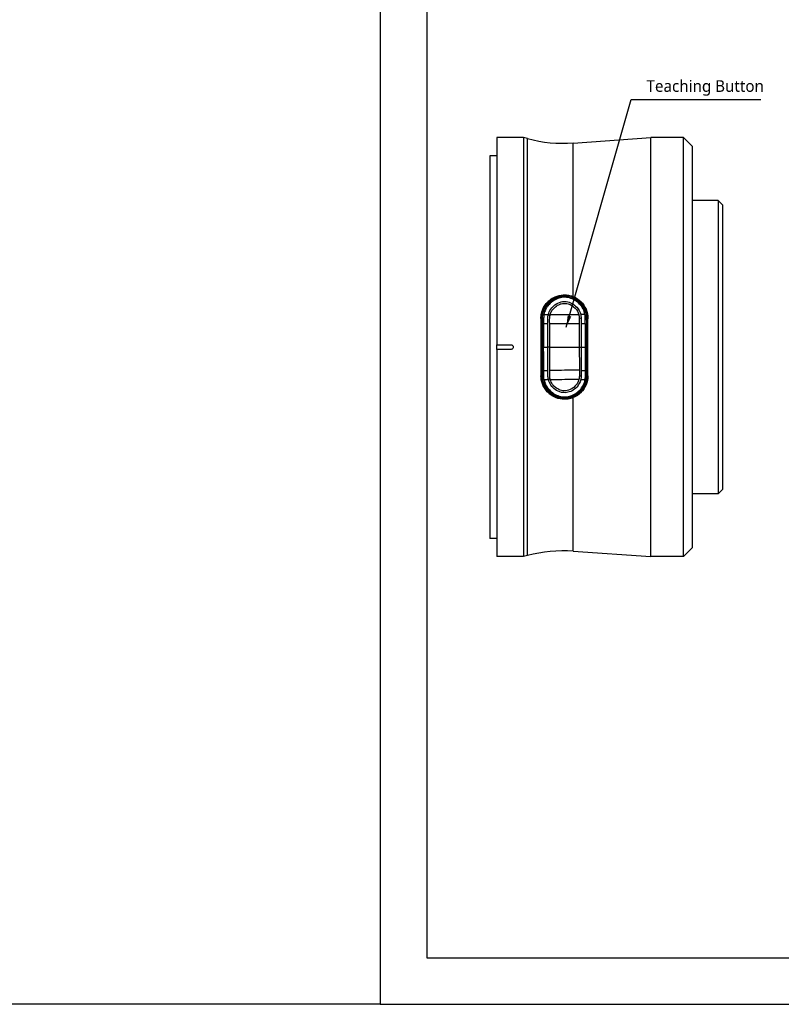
# Model space of a CAD drawing. Header units: millimetres. Extents: x 0 to 5219, y 0 to 2970.
# Tile 184 of 232: x 4128 to 4291, y 0 to 211. Entities that reach past the tile are written whole.
import ezdxf
from ezdxf.enums import TextEntityAlignment as Align

# ---------------------------------------------------------------- set-up
doc = ezdxf.new("R2010")
doc.units = ezdxf.units.MM
doc.header["$LTSCALE"] = 0.2
doc.layers.add('05_Section Line', color=3, linetype='Continuous')
doc.styles.add('Rainbow-2.5 Style', font='malgunsl.ttf')
doc.styles.add('Rainbow-5.0 Style', font='malgunsl.ttf')
doc.dimstyles.new('Rainbow-2.5 Style$7', dxfattribs={"dimtxt": 2.5, "dimasz": 2.5, "dimexe": 1, "dimexo": 1, "dimgap": 1, "dimtad": 1, "dimdsep": 46, "dimtxsty": 'Rainbow-2.5 Style', "dimcen": 0, "dimclrd": 251, "dimclre": 251, "dimclrt": 7, "dimazin": 3, "dimtp": 0.1, "dimtm": 0.1, "dimtfac": 0.71, "dimtmove": 0, "dimatfit": 3, "dimfxl": 1, "dimlwd": -1, "dimlwe": -1, "dimarcsym": 1})

# ---------------------------------------------------------------- blocks, each defined once
blk = doc.blocks.new('A$C869fea471123')
blk.add_lwpolyline([(0, 594), (841, 594), (841, 0), (0, 0)], close=True)
at = {"linetype": 'Continuous', "style": 'Rainbow-5.0 Style'}
for tag, p in [('PART_NAME', (743.885, 109.38)), ('DRAWING_NO', (729.868, 91.859)), ('REV', (803.455, 91.859)), ('제도', (768.414, 74.199)), ('DATE_1', (803.455, 74.199)), ('SCALE', (680.81, 69.082)), ('MATERIAL', (722.86, 69.082)), ('검도', (768.414, 60.182)), ('DATE_2', (803.455, 60.182)), ('승인', (768.414, 46.165)), ('DATE_3', (803.455, 46.165)), ('REFERENCE', (722.86, 41.049)), ('PAGE', (768.414, 32.288))]:
    blk.add_attdef(tag, text='', height=5.006, dxfattribs=at).set_placement(p, align=Align.MIDDLE_CENTER)
blk = doc.blocks.new('A$Cd09a251d')
for p, q in [((-48.5, 45), (-48.5, 0.5)), ((-42.76, 45), (-48.5, 45)), ((-42.76, 45), (-42.76, -45)), ((-41.95, 44.78), (-42.76, 45)), ((-41.95, -44.78), (-41.95, 44.78)), ((-32.09, 43.83), (-15.42, 45)), ((-15.42, -45), (-15.42, 45)), ((-8.44, 45), (-15.42, 45)), ((-8.44, -45), (-8.44, 45)), ((-6.5, 43.06), (-8.44, 45)), ((-32.09, 10.83), (-32.09, 43.83)), ((-6.5, -43.06), (-6.5, 43.06)), ((-50, 41.1), (-50, -41.1)), ((-48.5, 41.1), (-50, 41.1)), ((-1, 31.5), (-6.5, 31.5)), ((-1, 31.5), (-1, -31.5)), ((0, 30.5), (-1, 31.5)), ((0, -30.5), (0, 30.5)), ((-34.03, 11.04), (-34.02, 10.87)), ((-39.05, 6.15), (-39.05, -6.15)), ((-28.95, -6.15), (-28.95, 6.15)), ((-48.5, 0.5), (-45.5, 0.5)), ((-48.5, -0.5), (-48.5, 0.5)), ((-45.5, -0.5), (-48.5, -0.5)), ((-48.5, -0.5), (-48.5, -45)), ((-33.99, -10.88), (-33.99, -11.05)), ((-32.09, -43.83), (-32.09, -10.83)), ((-1, -31.5), (-6.5, -31.5)), ((0, -30.5), (-1, -31.5)), ((-48.5, -41.1), (-50, -41.1)), ((-32.09, -43.83), (-15.42, -45)), ((-6.5, -43.06), (-8.44, -45)), ((-42.76, -45), (-48.5, -45)), ((-41.95, -44.78), (-42.76, -45)), ((-8.44, -45), (-15.42, -45))]:
    blk.add_line(p, q)
for centre, radius, start, end in [((-34.19, 73.76), 30, 255, 274), ((-34, 6.35), 0.784, 125.5604, 125.5638), ((-37, 3), 1.5, 96.4378, 96.44), ((-31, 3), 1.5, 82.7187, 82.7469), ((-34.5, 0), 5.7, 49.651, 49.6645), ((-37, -3), 1.5, 264.1302, 264.133), ((-34.5, 0), 5.7, 310.5243, 310.5381), ((-31, -3), 1.5, 277.8236, 277.8517), ((-34, -6.35), 1, 220.169, 220.1714), ((-34, -6.35), 0.784, 235.3484, 235.3519), ((-34.19, -73.76), 30, 86, 105)]:
    blk.add_arc(centre, radius, start, end)
for centre, major_axis, ratio, start_param, end_param in [((-37.42, 6.92), (-0.321, 0.245), 0.075438, 3.612818, 4.930109), ((-32.29, 6.57), (-4.85, -0.49), 0.710711, 6.022517, 6.101881), ((-31.85, 6.99), (-9.2, -0.02), 0.000256, 4.463745, 4.565677), ((-30.49, 6.3), (0.358, 0.027), 0.131782, 3.604181, 4.930859), ((-28.87, -0.06), (0.25, -41.49), 0.036589, 4.559242, 4.590015), ((-31.74, 4.98), (9.2, 0.02), 0.001532, 1.32558, 1.425488), ((-37.47, 0), (0.357, 0.005), 0.003776, 0.498716, 1.824805), ((-30.49, 0.01), (-0.355, -0.001), 0.003264, 0.504073, 1.825381), ((-30.47, -6.29), (-0.358, 0.024), 0.119275, 4.493179, 5.819857), ((-28.89, 0.06), (-0.11, -41.43), 0.03628, 4.834741, 4.865555), ((-31.73, -4.98), (-9.2, -0.01), 0.001532, 1.716105, 1.816012), ((-37.38, -6.94), (0.316, 0.251), 0.0374, 4.493693, 5.810616), ((-32.27, -6.57), (-4.85, 0.47), 0.710711, 0.181304, 0.260667), ((-31.83, -6.99), (-9.2, -0.02), 0.000256, 1.717508, 1.81944)]:
    blk.add_ellipse(centre, major_axis=major_axis, ratio=ratio, start_param=start_param, end_param=end_param)
for points, knots in [([(-39.05, 6.15), (-39.05, 6.53), (-39.01, 6.9), (-38.83, 7.7), (-38.67, 8.12), (-38.15, 9.1), (-37.73, 9.62), (-36.73, 10.45), (-36.16, 10.76), (-34.98, 11.14), (-34.4, 11.22), (-33.22, 11.17), (-32.64, 11.05), (-32.09, 10.83)], [-1.008807, -1.008807, -1.008807, -1.008807, -0.894314, -0.894314, -0.757357, -0.757357, -0.553933, -0.553933, -0.356896, -0.356896, -0.180196, -0.180196, -0.002003, -0.002003, -0.002003, -0.002003]), ([(-32.03, 10.73), (-32.66, 11), (-33.35, 11.15), (-34.04, 11.14), (-35.49, 11.12), (-36.93, 10.48), (-38.32, 8.81), (-38.67, 8.15), (-39.05, 6.76), (-39.04, 6.02), (-39.01, 4.74), (-39.02, 4.19), (-39.02, 3.63)], [-2.090383, -2.090383, -2.090383, -2.090383, 0, 0, 0, 4.394284, 4.394284, 6.591426, 6.591426, 8.788568, 8.788568, 10.476306, 10.476306, 10.476306, 10.476306]), ([(-29.12, 7.28), (-29.17, 7.54), (-29.25, 7.79), (-29.61, 8.65), (-29.99, 9.2), (-31.4, 10.6), (-32.71, 11.15), (-34.04, 11.14), (-35.49, 11.12), (-36.93, 10.48), (-38.32, 8.81), (-38.67, 8.15), (-39.05, 6.76), (-39.04, 6.02), (-39.01, 4.57), (-39.03, 3.85), (-39.02, 2.4), (-39.02, 1.68), (-39.02, -0.49), (-39.02, -1.94), (-39.01, -4.12), (-39, -4.84), (-39.02, -6.29), (-38.99, -7.03), (-38.31, -9.09), (-37.23, -10.25), (-34.54, -11.32), (-32.96, -11.25), (-30.39, -9.9), (-29.37, -8.67), (-29.09, -7.25), (-29.09, -7.25), (-29.09, -7.25), (-29.02, -6.91), (-28.99, -6.57), (-28.97, -6.22)], [-6.828206, -6.828206, -6.828206, -6.828206, -6.019079, -6.019079, -4.012719, -4.012719, 0, 0, 0, 4.394284, 4.394284, 6.591426, 6.591426, 8.788568, 8.788568, 10.98571, 10.98571, 13.182851, 13.182851, 17.577135, 17.577135, 19.774277, 19.774277, 21.971419, 21.971419, 26.365703, 26.365703, 30.759987, 30.759987, 35.15427, 35.15427, 35.154322, 35.154322, 35.154322, 36.2034, 36.2034, 36.2034, 36.2034]), ([(-34.03, 11.04), (-34.74, 11.04), (-35.45, 10.88), (-36.09, 10.59), (-36.73, 10.29), (-37.31, 9.85), (-37.78, 9.3)], [-96.425052, -96.425052, -96.425052, -96.425052, -94.283051, -94.283051, -94.283051, -92.14105, -92.14105, -92.14105, -92.14105]), ([(-34.02, 10.87), (-34.37, 10.87), (-34.71, 10.82), (-35.04, 10.74), (-35.37, 10.66), (-35.7, 10.54), (-36.01, 10.4), (-36.01, 10.39), (-36.02, 10.39), (-36.02, 10.39), (-36.64, 10.09), (-37.2, 9.65), (-37.64, 9.1)], [-41.323422, -41.323422, -41.323422, -41.323422, -40.272392, -40.272392, -40.272392, -39.2015, -39.2015, -39.2015, -39.181422, -39.181422, -39.181422, -37.039421, -37.039421, -37.039421, -37.039421]), ([(-29.59, 7), (-29.73, 7.84), (-30.15, 8.63), (-31.34, 9.87), (-32.11, 10.33), (-33.36, 10.67), (-33.79, 10.73), (-34.64, 10.66), (-35.05, 10.56), (-35.84, 10.27), (-36.21, 10.07), (-36.9, 9.57), (-37.21, 9.27), (-37.48, 8.94)], [20.788547, 20.788547, 20.788547, 20.788547, 23.444982, 23.444982, 26.101901, 26.101901, 27.43036, 27.43036, 28.758819, 28.758819, 30.087278, 30.087278, 31.415738, 31.415738, 31.415738, 31.415738]), ([(-29.08, 0.01), (-29.08, 0.59), (-29.08, 1.26), (-29.08, 1.92), (-29.08, 2.01), (-29.08, 2.5), (-29.08, 2.99), (-29.1, 4.38), (-29.04, 5.27), (-29.09, 6.16), (-29.1, 6.41), (-29.12, 6.67), (-29.31, 8.07), (-29.94, 9.13), (-31.43, 10.39), (-32.51, 10.92), (-33.67, 11.04), (-34.03, 11.04)], [-110.190469, -110.190469, -110.190469, -110.190469, -108.47688, -108.211247, -108.211247, -108.211247, -106.754335, -106.754335, -104.09027, -104.09027, -104.09027, -103.311035, -103.311035, -99.867736, -99.867736, -97.495612, -96.425052, -96.425052, -96.425052, -96.425052]), ([(-34.02, 10.87), (-34.02, 10.87), (-34.01, 10.87), (-34.01, 10.87), (-33.66, 10.87), (-33.31, 10.83), (-32.97, 10.74), (-32.21, 10.56), (-31.5, 10.19), (-30.92, 9.69), (-30.92, 9.68), (-30.91, 9.68), (-30.91, 9.68), (-30.06, 8.94), (-29.48, 7.89), (-29.36, 6.78), (-29.36, 6.78), (-29.36, 6.77), (-29.36, 6.77), (-29.31, 6.22), (-29.29, 5.66), (-29.29, 5.1), (-29.3, 4.54), (-29.31, 3.97), (-29.3, 3.41), (-29.29, 2.84), (-29.29, 2.28), (-29.29, 1.71), (-29.29, 1.14), (-29.29, 0.58), (-29.29, 0.01)], [-13.766731, -13.766731, -13.766731, -13.766731, -13.746995, -13.746995, -13.746995, -12.677572, -12.677572, -12.677572, -10.325221, -10.325221, -10.325221, -10.30933, -10.30933, -10.30933, -6.88347, -6.88347, -6.88347, -6.871665, -6.871665, -6.871665, -5.161042, -5.161042, -5.161042, -3.441356, -3.441356, -3.441356, -1.714274, -1.714274, -1.714274, 0, 0, 0, 0]), ([(-32.09, 10.83), (-31.48, 10.58), (-30.92, 10.2), (-30.02, 9.33), (-29.63, 8.76), (-29.09, 7.52), (-28.96, 6.84), (-28.95, 6.18), (-28.95, 6.17), (-28.95, 6.15)], [0.1977937, 0.1977937, 0.1977937, 0.1977937, 0.387441, 0.387441, 0.5821596, 0.5821596, 0.7768781, 0.7768781, 0.7818888, 0.7818888, 0.7818888, 0.7818888]), ([(-37.78, 9.3), (-38.3, 8.69), (-38.66, 7.95), (-39, 6.39), (-38.91, 5.59), (-38.92, 4), (-38.92, 2.4), (-38.92, 0.8), (-38.92, 0)], [-92.14105, -92.14105, -92.14105, -92.14105, -89.768052, -89.768052, -87.395054, -87.395054, -85.022055, -82.649057, -82.649057, -82.649057, -82.649057]), ([(-38.69, 0), (-38.69, 0.78), (-38.69, 1.56), (-38.69, 2.34), (-38.69, 3.12), (-38.69, 3.9), (-38.69, 4.68), (-38.69, 4.68), (-38.69, 4.68), (-38.69, 4.69), (-38.69, 5.46), (-38.75, 6.23), (-38.62, 6.99), (-38.62, 7), (-38.62, 7), (-38.62, 7.01), (-38.55, 7.39), (-38.43, 7.76), (-38.27, 8.12), (-38.1, 8.47), (-37.9, 8.81), (-37.64, 9.1)], [27.547428, 27.547428, 27.547428, 27.547428, 29.915632, 29.915632, 29.915632, 32.28311, 32.28311, 32.28311, 32.293424, 32.293424, 32.293424, 34.650769, 34.650769, 34.650769, 34.666423, 34.666423, 34.666423, 35.852922, 35.852922, 35.852922, 37.039421, 37.039421, 37.039421, 37.039421]), ([(-37.48, 8.94), (-37.51, 8.91), (-37.54, 8.87), (-37.61, 8.78), (-37.65, 8.73), (-37.73, 8.61), (-37.78, 8.53), (-37.87, 8.38), (-37.91, 8.32), (-37.98, 8.18), (-38.02, 8.1), (-38.19, 7.74), (-38.33, 7.38), (-38.39, 6.98)], [0, 0, 0, 0, 0.0146911, 0.0146911, 0.0270405, 0.0270405, 0.0580232, 0.0580232, 0.077436, 0.077436, 0.1037284, 0.1037284, 0.1923821, 0.1923821, 0.1923821, 0.1923821]), ([(-37.47, 6.99), (-37.29, 7.84), (-36.72, 8.57), (-36.03, 9.08), (-35.63, 9.38), (-35.16, 9.6), (-34.67, 9.71), (-34.32, 9.79), (-33.97, 9.81), (-33.61, 9.76), (-32.76, 9.66), (-31.95, 9.22), (-31.36, 8.59), (-30.94, 8.14), (-30.65, 7.59), (-30.51, 6.99)], [6.83821, 6.83821, 6.83821, 6.83821, 9.362067, 9.362067, 9.362067, 10.842339, 10.842339, 10.842339, 11.887217, 11.887217, 11.887217, 14.411544, 14.411544, 14.411544, 16.204654, 16.204654, 16.204654, 16.204654]), ([(-37.06, 6.98), (-36.89, 7.65), (-36.46, 8.23), (-35.93, 8.66), (-35.63, 8.89), (-35.3, 9.08), (-34.95, 9.21), (-34.86, 9.24), (-34.76, 9.27), (-34.67, 9.3)], [7.141582, 7.141582, 7.141582, 7.141582, 9.362054, 9.362054, 9.362054, 10.573628, 10.573628, 10.573628, 10.889931, 10.889931, 10.889931, 10.889931]), ([(-34.67, 9.3), (-34.37, 9.37), (-34.06, 9.4), (-33.56, 9.36), (-33.37, 9.32), (-33.18, 9.27)], [10.889931, 10.889931, 10.889931, 10.889931, 11.886462, 11.886462, 12.517617, 12.517617, 12.517617, 12.517617]), ([(-33.18, 9.27), (-32.62, 9.1), (-32.1, 8.78), (-31.33, 7.98), (-31.06, 7.5), (-30.92, 6.99)], [12.517617, 12.517617, 12.517617, 12.517617, 14.410588, 14.410588, 16.122649, 16.122649, 16.122649, 16.122649]), ([(-38.39, 6.98), (-38.4, 6.95), (-38.4, 6.91), (-38.41, 6.88), (-38.45, 6.58), (-38.47, 6.28), (-38.47, 5.98), (-38.48, 5.65), (-38.47, 5.32), (-38.47, 4.98)], [33.655801, 33.655801, 33.655801, 33.655801, 33.760716, 33.760716, 33.760716, 34.688162, 34.688162, 34.688162, 35.720545, 35.720545, 35.720545, 35.720545]), ([(-37.58, 4.98), (-37.58, 5.07), (-37.58, 5.17), (-37.58, 5.26), (-37.58, 5.28), (-37.58, 5.3), (-37.58, 5.32), (-37.58, 5.43), (-37.58, 5.54), (-37.57, 5.65), (-37.57, 5.76), (-37.57, 5.87), (-37.57, 5.99), (-37.57, 6.1), (-37.56, 6.21), (-37.56, 6.32), (-37.55, 6.43), (-37.54, 6.54), (-37.53, 6.65), (-37.51, 6.76), (-37.49, 6.87), (-37.47, 6.99)], [4.856578, 4.856578, 4.856578, 4.856578, 5.128657, 5.128657, 5.128657, 5.185049, 5.185049, 5.185049, 5.513346, 5.513346, 5.513346, 5.841966, 5.841966, 5.841966, 6.171736, 6.171736, 6.171736, 6.503514, 6.503514, 6.503514, 6.83821, 6.83821, 6.83821, 6.83821]), ([(-37.17, 4.98), (-37.17, 5), (-37.17, 5.02), (-37.17, 5.6), (-37.19, 6.16), (-37.12, 6.71)], [5.06648, 5.06648, 5.06648, 5.06648, 5.128657, 5.128657, 6.83821, 6.83821, 6.83821, 6.83821]), ([(-37.06, 6.98), (-36.86, 6.98), (-36.66, 6.98), (-36.45, 6.98), (-35.63, 6.99), (-34.8, 6.99), (-33.97, 6.99), (-33.95, 6.99), (-33.94, 6.99), (-33.93, 6.99), (-33.08, 6.99), (-32.24, 6.99), (-31.44, 6.99), (-31.26, 6.99), (-31.09, 6.99), (-30.92, 6.99)], [-8.25646, -8.25646, -8.25646, -8.25646, -7.624618, -7.624618, -7.624618, -5.1247, -5.1247, -5.1247, -5.082989, -5.082989, -5.082989, -2.541442, -2.541442, -2.541442, -1.992945, -1.992945, -1.992945, -1.992945]), ([(-30.92, 6.99), (-30.89, 6.88), (-30.87, 6.77), (-30.85, 6.66), (-30.83, 6.55), (-30.82, 6.44), (-30.82, 6.33), (-30.82, 6.3), (-30.81, 6.28), (-30.81, 6.25)], [16.1226828, 16.1226828, 16.1226828, 16.1226828, 16.4885012, 16.4885012, 16.4885012, 16.8511653, 16.8511653, 16.8511653, 16.9347143, 16.9347143, 16.9347143, 16.9347143]), ([(-30.51, 6.99), (-30.48, 6.88), (-30.46, 6.77), (-30.45, 6.66), (-30.43, 6.55), (-30.42, 6.44), (-30.42, 6.33), (-30.41, 6.31), (-30.41, 6.28), (-30.41, 6.26)], [16.2046565, 16.2046565, 16.2046565, 16.2046565, 16.5350251, 16.5350251, 16.5350251, 16.8635253, 16.8635253, 16.8635253, 16.9347143, 16.9347143, 16.9347143, 16.9347143]), ([(-29.12, 7.28), (-29.08, 7.08), (-29.05, 6.89), (-29.01, 6.5), (-29, 6.3), (-28.99, 6.1)], [0, 0, 0, 0, 0.0591657, 0.0591657, 0.1183326, 0.1183326, 0.1183326, 0.1183326]), ([(-38.47, 4.98), (-38.46, 4.16), (-38.46, 3.33), (-38.46, 1.67), (-38.46, 0.84), (-38.46, 0.01)], [35.720723, 35.720723, 35.720723, 35.720723, 38.259702, 38.259702, 40.798705, 40.798705, 40.798705, 40.798705]), ([(-37.56, 0), (-37.57, 0.83), (-37.56, 1.66), (-37.57, 2.91), (-37.57, 3.33), (-37.57, 4.16), (-37.58, 4.57), (-37.58, 4.98)], [-0.4980541, -0.4980541, -0.4980541, -0.4980541, -0.2482966, -0.2482966, -0.1249533, -0.1249533, -0.0001115, -0.0001115, -0.0001115, -0.0001115]), ([(-30.81, 4.99), (-31.29, 4.99), (-31.79, 4.99), (-32.28, 4.99), (-32.85, 4.99), (-33.43, 4.99), (-34.02, 4.99), (-34.84, 4.99), (-35.67, 4.99), (-36.53, 4.98), (-36.74, 4.98), (-36.96, 4.98), (-37.17, 4.98)], [1.942734, 1.942734, 1.942734, 1.942734, 3.510907, 3.510907, 3.510907, 5.294969, 5.294969, 5.294969, 7.771433, 7.771433, 7.771433, 8.384461, 8.384461, 8.384461, 8.384461]), ([(-37.16, 0.01), (-37.16, 0.57), (-37.16, 1.13), (-37.16, 1.69), (-37.16, 2.25), (-37.16, 2.81), (-37.17, 3.37), (-37.17, 3.91), (-37.17, 4.45), (-37.17, 4.98)], [0, 0, 0, 0, 1.709554, 1.709554, 1.709554, 3.419104, 3.419104, 3.419104, 5.066451, 5.066451, 5.066451, 5.066451]), ([(-30.81, 6.25), (-30.81, 6.07), (-30.81, 5.8), (-30.81, 5.41), (-30.81, 5.2), (-30.81, 4.99)], [0, 0, 0, 0, 0.0569111, 0.0569111, 0.1273668, 0.1273668, 0.1273668, 0.1273668]), ([(-30.41, 4.99), (-30.41, 4.58), (-30.41, 4.17), (-30.41, 3.34), (-30.41, 2.92), (-30.4, 1.68), (-30.4, 0.84), (-30.4, 0.01)], [-0.5003967, -0.5003967, -0.5003967, -0.5003967, -0.3749442, -0.3749442, -0.2498089, -0.2498089, 0, 0, 0, 0]), ([(-29.5, 0.01), (-29.5, 0.56), (-29.5, 1.12), (-29.5, 1.67), (-29.5, 2.22), (-29.5, 2.77), (-29.51, 3.32), (-29.51, 3.88), (-29.51, 4.44), (-29.51, 5)], [13.589461, 13.589461, 13.589461, 13.589461, 15.291102, 15.291102, 15.291102, 16.992719, 16.992719, 16.992719, 18.712231, 18.712231, 18.712231, 18.712231]), ([(-28.97, -6.09), (-28.95, -4.06), (-28.98, -2.03), (-28.99, 2.25), (-28.96, 4.08), (-28.99, 6.1)], [-1.156807, -1.156807, -1.156807, -1.156807, -0.607264, -0.607264, 0, 0, 0, 0]), ([(-39.02, 3.32), (-39.03, 3.25), (-39.03, 3.19), (-39.02, 2.53), (-39.02, 1.94), (-39.02, 1.35)], [10.794223, 10.794223, 10.794223, 10.794223, 10.98571, 10.98571, 12.786968, 12.786968, 12.786968, 12.786968]), ([(-45.5, 0.5), (-45.44, 0.5), (-45.37, 0.49), (-45.25, 0.44), (-45.19, 0.4), (-45.1, 0.31), (-45.06, 0.25), (-45.01, 0.13), (-45, 0.06), (-45, 0)], [-0.15067601, -0.15067601, -0.15067601, -0.15067601, -0.13184151, -0.13184151, -0.11300701, -0.11300701, -0.09417251, -0.09417251, -0.075338, -0.075338, -0.075338, -0.075338]), ([(-37.61, -9.12), (-37.86, -8.82), (-38.08, -8.49), (-38.24, -8.13), (-38.41, -7.78), (-38.53, -7.4), (-38.6, -7.02), (-38.73, -6.25), (-38.67, -5.47), (-38.68, -4.7), (-38.68, -3.92), (-38.68, -3.14), (-38.69, -2.36), (-38.69, -2.36), (-38.69, -2.36), (-38.69, -2.35), (-38.69, -1.58), (-38.69, -0.8), (-38.69, -0.02), (-38.69, -0.02), (-38.69, -0.01), (-38.69, 0)], [-37.039421, -37.039421, -37.039421, -37.039421, -35.852961, -35.852961, -35.852961, -34.66644, -34.66644, -34.66644, -32.296832, -32.296832, -32.296832, -29.935323, -29.935323, -29.935323, -29.920458, -29.920458, -29.920458, -27.574383, -27.574383, -27.574383, -27.547428, -27.547428, -27.547428, -27.547428]), ([(-38.46, 0.01), (-38.36, 0), (-38.26, 0), (-38.16, 0), (-38.02, -0.01), (-37.89, -0.01), (-37.75, 0), (-37.69, 0), (-37.63, 0), (-37.56, 0)], [-1.0896743, -1.0896743, -1.0896743, -1.0896743, -0.7634499, -0.7634499, -0.7634499, -0.3184296, -0.3184296, -0.3184296, -0.1133023, -0.1133023, -0.1133023, -0.1133023]), ([(-38.45, -5), (-38.45, -4.17), (-38.45, -3.34), (-38.46, -1.67), (-38.46, -0.83), (-38.46, 0.01)], [35.720722, 35.720722, 35.720722, 35.720722, 38.259702, 38.259702, 40.798702, 40.798702, 40.798702, 40.798702]), ([(-37.56, -5), (-37.56, -4.58), (-37.56, -4.17), (-37.56, -3.34), (-37.56, -2.91), (-37.56, -1.67), (-37.56, -0.83), (-37.56, 0)], [-0.4984902, -0.4984902, -0.4984902, -0.4984902, -0.3746356, -0.3746356, -0.2508217, -0.2508217, -0.0000001, -0.0000001, -0.0000001, -0.0000001]), ([(-37.15, -5), (-37.15, -4.46), (-37.15, -3.91), (-37.15, -3.37), (-37.16, -2.25), (-37.16, -1.12), (-37.16, 0.01)], [-5.096168, -5.096168, -5.096168, -5.096168, -3.432831, -3.432831, -3.432831, 0, 0, 0, 0]), ([(-37.16, 0.01), (-36.58, 0.01), (-36.01, 0), (-35.45, 0), (-33.99, 0), (-32.6, 0), (-31.26, 0.01), (-31.11, 0.01), (-30.95, 0.01), (-30.8, 0.01)], [0.073579, 0.073579, 0.073579, 0.073579, 1.773456, 1.773456, 1.773456, 6.187837, 6.187837, 6.187837, 6.697304, 6.697304, 6.697304, 6.697304]), ([(-29.29, 0.01), (-29.29, -1.12), (-29.28, -2.26), (-29.3, -4.52), (-29.23, -5.65), (-29.45, -7.88), (-30.03, -8.94), (-31.74, -10.43), (-32.86, -10.87), (-33.99, -10.88)], [0, 0, 0, 0, 3.441683, 3.441683, 6.883366, 6.883366, 10.325049, 10.325049, 13.766731, 13.766731, 13.766731, 13.766731]), ([(-33.99, -11.05), (-33.63, -11.04), (-32.47, -10.92), (-31.4, -10.39), (-29.91, -9.12), (-29.28, -8.06), (-29.1, -6.66), (-29.08, -6.4), (-29.07, -6.14), (-29.03, -5.26), (-29.08, -4.37), (-29.07, -2.98), (-29.07, -2.49), (-29.07, -2), (-29.08, -1.91), (-29.08, -1.24), (-29.08, -0.57), (-29.08, 0.01), (-29.08, 0.01)], [-123.959245, -123.959245, -123.959245, -123.959245, -122.889524, -120.519259, -120.519259, -117.078659, -117.078659, -116.300035, -116.300035, -116.300035, -113.638059, -113.638059, -112.182288, -112.182288, -112.182288, -111.916864, -110.197458, -110.190469, -110.190469, -110.190469, -110.190469]), ([(-30.4, 0.01), (-30.4, -0.82), (-30.4, -1.66), (-30.4, -2.7), (-30.4, -2.91), (-30.4, -3.27), (-30.4, -3.43), (-30.4, -4.05), (-30.4, -4.52), (-30.4, -4.99)], [-0.5013435, -0.5013435, -0.5013435, -0.5013435, -0.2507469, -0.2507469, -0.1880948, -0.1880948, -0.1410476, -0.1410476, -0.0000391, -0.0000391, -0.0000391, -0.0000391]), ([(-29.49, -4.99), (-29.49, -4.43), (-29.5, -3.87), (-29.5, -3.32), (-29.49, -2.76), (-29.5, -2.21), (-29.5, -1.66), (-29.5, -1.11), (-29.5, -0.56), (-29.5, 0), (-29.5, 0), (-29.5, 0.01), (-29.5, 0.01)], [-18.712231, -18.712231, -18.712231, -18.712231, -16.997643, -16.997643, -16.997643, -15.300899, -15.300899, -15.300899, -13.604104, -13.604104, -13.604104, -13.589461, -13.589461, -13.589461, -13.589461]), ([(-45, 0), (-45, -0.06), (-45.01, -0.13), (-45.06, -0.25), (-45.1, -0.31), (-45.19, -0.4), (-45.25, -0.44), (-45.37, -0.49), (-45.44, -0.5), (-45.5, -0.5)], [-0.075338, -0.075338, -0.075338, -0.075338, -0.0565035, -0.0565035, -0.037669, -0.037669, -0.0188345, -0.0188345, 0, 0, 0, 0]), ([(-39.02, -1.34), (-39.02, -2.03), (-39.02, -2.71), (-39.01, -4.12), (-39, -4.84), (-39.02, -6.29), (-38.99, -7.03), (-38.68, -7.99), (-38.56, -8.25), (-38.42, -8.5)], [15.507302, 15.507302, 15.507302, 15.507302, 17.577135, 17.577135, 19.774277, 19.774277, 21.971419, 21.971419, 22.840836, 22.840836, 22.840836, 22.840836]), ([(-38.92, -0.01), (-38.92, -0.01), (-38.92, -0.82), (-38.92, -2.42), (-38.91, -4.02), (-38.89, -5.61), (-38.98, -6.41), (-38.63, -7.97), (-38.27, -8.71), (-37.75, -9.32)], [-137.742306, -137.742306, -137.742306, -137.742306, -137.735239, -135.362241, -132.989243, -132.989243, -130.616244, -130.616244, -128.243246, -128.243246, -128.243246, -128.243246]), ([(-32.09, -10.83), (-32.46, -10.98), (-32.84, -11.08), (-33.65, -11.21), (-34.07, -11.22), (-35.1, -11.12), (-35.68, -10.95), (-36.78, -10.41), (-37.29, -10.03), (-38.16, -9.09), (-38.51, -8.51), (-38.95, -7.33), (-39.05, -6.74), (-39.05, -6.15)], [-1.021933, -1.021933, -1.021933, -1.021933, -0.901656, -0.901656, -0.77532, -0.77532, -0.592764, -0.592764, -0.401504, -0.401504, -0.194517, -0.194517, -0.014376, -0.014376, -0.014376, -0.014376]), ([(-38.37, -7), (-38.38, -6.97), (-38.38, -6.93), (-38.39, -6.9), (-38.43, -6.6), (-38.45, -6.3), (-38.45, -6.01), (-38.46, -5.67), (-38.46, -5.34), (-38.45, -5)], [33.655801, 33.655801, 33.655801, 33.655801, 33.760753, 33.760753, 33.760753, 34.688313, 34.688313, 34.688313, 35.720545, 35.720545, 35.720545, 35.720545]), ([(-37.45, -7.01), (-37.47, -6.89), (-37.49, -6.78), (-37.5, -6.67), (-37.52, -6.56), (-37.53, -6.45), (-37.54, -6.34), (-37.54, -6.23), (-37.55, -6.11), (-37.55, -6), (-37.55, -5.89), (-37.55, -5.78), (-37.56, -5.67), (-37.56, -5.56), (-37.56, -5.45), (-37.56, -5.33), (-37.56, -5.31), (-37.56, -5.29), (-37.56, -5.27), (-37.56, -5.18), (-37.56, -5.09), (-37.56, -5)], [-6.865662, -6.865662, -6.865662, -6.865662, -6.53091, -6.53091, -6.53091, -6.199058, -6.199058, -6.199058, -5.869205, -5.869205, -5.869205, -5.540502, -5.540502, -5.540502, -5.212131, -5.212131, -5.212131, -5.149247, -5.149247, -5.149247, -4.883582, -4.883582, -4.883582, -4.883582]), ([(-37.1, -6.72), (-37.17, -6.17), (-37.16, -5.61), (-37.15, -5.03), (-37.15, -5.02), (-37.15, -5)], [-6.865662, -6.865662, -6.865662, -6.865662, -5.149247, -5.149247, -5.096195, -5.096195, -5.096195, -5.096195]), ([(-30.79, -4.99), (-31.28, -4.99), (-31.77, -4.99), (-32.27, -4.99), (-32.84, -4.99), (-33.42, -4.99), (-34, -4.99), (-34.82, -5), (-35.66, -5), (-36.51, -5), (-36.73, -5), (-36.94, -5), (-37.15, -5)], [1.942734, 1.942734, 1.942734, 1.942734, 3.510907, 3.510907, 3.510907, 5.294969, 5.294969, 5.294969, 7.771433, 7.771433, 7.771433, 8.384461, 8.384461, 8.384461, 8.384461]), ([(-28.95, -6.15), (-28.95, -6.17), (-28.95, -6.18), (-28.96, -6.84), (-29.09, -7.52), (-29.63, -8.76), (-30.02, -9.33), (-30.92, -10.2), (-31.48, -10.58), (-32.09, -10.83)], [0.7619559, 0.7619559, 0.7619559, 0.7619559, 0.7669666, 0.7669666, 0.9616852, 0.9616852, 1.1564038, 1.1564038, 1.3460511, 1.3460511, 1.3460511, 1.3460511]), ([(-30.79, -6.25), (-30.79, -6.27), (-30.79, -6.3), (-30.8, -6.33), (-30.8, -6.44), (-30.81, -6.55), (-30.83, -6.66), (-30.85, -6.77), (-30.87, -6.88), (-30.9, -6.99)], [-16.9650672, -16.9650672, -16.9650672, -16.9650672, -16.8814942, -16.8814942, -16.8814942, -16.518726, -16.518726, -16.518726, -16.1528025, -16.1528025, -16.1528025, -16.1528025]), ([(-30.79, -4.99), (-30.79, -5.19), (-30.79, -5.4), (-30.79, -5.79), (-30.79, -6.06), (-30.79, -6.25)], [0, 0, 0, 0, 0.0616854, 0.0616854, 0.1115163, 0.1115163, 0.1115163, 0.1115163]), ([(-30.39, -6.25), (-30.39, -6.28), (-30.39, -6.3), (-30.4, -6.32), (-30.4, -6.44), (-30.41, -6.55), (-30.42, -6.66), (-30.44, -6.77), (-30.46, -6.88), (-30.49, -6.99)], [-16.9650672, -16.9650672, -16.9650672, -16.9650672, -16.8938577, -16.8938577, -16.8938577, -16.565263, -16.565263, -16.565263, -16.2347997, -16.2347997, -16.2347997, -16.2347997]), ([(-28.97, -6.22), (-28.97, -6.2), (-28.97, -6.18), (-28.97, -6.14), (-28.97, -6.11), (-28.97, -6.09)], [-0.01285355, -0.01285355, -0.01285355, -0.01285355, -0.00642169, -0.00642169, 0, 0, 0, 0]), ([(-38.37, -7), (-38.31, -7.34), (-38.2, -7.67), (-38.06, -7.99), (-38.05, -8.01), (-38.04, -8.02), (-38.04, -8.04), (-37.88, -8.37), (-37.69, -8.68), (-37.45, -8.96)], [-33.655651, -33.655651, -33.655651, -33.655651, -32.588177, -32.588177, -32.588177, -32.535769, -32.535769, -32.535769, -31.415738, -31.415738, -31.415738, -31.415738]), ([(-30.49, -6.99), (-30.63, -7.58), (-30.92, -8.14), (-31.34, -8.59), (-31.92, -9.22), (-32.73, -9.66), (-33.58, -9.77), (-33.94, -9.81), (-34.29, -9.79), (-34.64, -9.72), (-35.13, -9.61), (-35.6, -9.39), (-36, -9.09), (-36.7, -8.59), (-37.26, -7.85), (-37.45, -7.01)], [-16.234798, -16.234798, -16.234798, -16.234798, -14.441202, -14.441202, -14.441202, -11.916208, -11.916208, -11.916208, -10.870941, -10.870941, -10.870941, -9.390513, -9.390513, -9.390513, -6.865662, -6.865662, -6.865662, -6.865662]), ([(-37.45, -8.96), (-37.18, -9.29), (-36.86, -9.59), (-36.18, -10.08), (-35.81, -10.28), (-35.02, -10.57), (-34.6, -10.67), (-33.75, -10.73), (-33.32, -10.68), (-32.08, -10.33), (-31.31, -9.87), (-30.12, -8.62), (-29.71, -7.83), (-29.57, -6.99)], [-31.415738, -31.415738, -31.415738, -31.415738, -30.087278, -30.087278, -28.758819, -28.758819, -27.43036, -27.43036, -26.101901, -26.101901, -23.444982, -23.444982, -20.788547, -20.788547, -20.788547, -20.788547]), ([(-30.9, -6.99), (-31.07, -6.99), (-31.24, -6.99), (-31.41, -6.99), (-32.21, -6.99), (-33.06, -6.99), (-33.9, -6.99), (-33.92, -6.99), (-33.93, -6.99), (-33.94, -6.99), (-34.78, -7), (-35.61, -7), (-36.43, -7), (-36.63, -7), (-36.84, -7), (-37.04, -7)], [1.992945, 1.992945, 1.992945, 1.992945, 2.541442, 2.541442, 2.541442, 5.082989, 5.082989, 5.082989, 5.1247, 5.1247, 5.1247, 7.624618, 7.624618, 7.624618, 8.25646, 8.25646, 8.25646, 8.25646]), ([(-33.15, -9.27), (-33.34, -9.33), (-33.53, -9.36), (-34.13, -9.42), (-34.54, -9.36), (-34.92, -9.22), (-35.27, -9.09), (-35.61, -8.91), (-36.14, -8.48), (-36.36, -8.26), (-36.54, -8.02), (-36.77, -7.71), (-36.94, -7.37), (-37.04, -7)], [-12.546701, -12.546701, -12.546701, -12.546701, -11.915365, -11.915365, -10.602154, -10.602154, -10.602154, -9.390513, -9.390513, -8.401614, -8.401614, -8.401614, -7.169137, -7.169137, -7.169137, -7.169137]), ([(-30.9, -6.99), (-31.03, -7.5), (-31.3, -7.97), (-32.07, -8.78), (-32.59, -9.1), (-33.15, -9.27)], [-16.152768, -16.152768, -16.152768, -16.152768, -14.440216, -14.440216, -12.546701, -12.546701, -12.546701, -12.546701]), ([(-37.75, -9.32), (-37.28, -9.87), (-36.69, -10.31), (-35.42, -10.89), (-34.71, -11.05), (-33.99, -11.05)], [-128.243246, -128.243246, -128.243246, -128.243246, -126.101245, -126.101245, -123.959245, -123.959245, -123.959245, -123.959245]), ([(-37.61, -9.12), (-37.16, -9.66), (-36.6, -10.1), (-35.99, -10.4), (-35.98, -10.4), (-35.98, -10.41), (-35.97, -10.41), (-35.66, -10.56), (-35.34, -10.67), (-35, -10.75), (-34.67, -10.83), (-34.33, -10.88), (-33.99, -10.88)], [37.039421, 37.039421, 37.039421, 37.039421, 39.181422, 39.181422, 39.181422, 39.2015, 39.2015, 39.2015, 40.272392, 40.272392, 40.272392, 41.323422, 41.323422, 41.323422, 41.323422])]:
    blk.add_open_spline(points, degree=3, knots=knots)
for points in [[(-37.64, 9.1), (-37.71, 9.19), (-37.78, 9.27), (-37.78, 9.3)], [(-37.64, 9.1), (-37.59, 9.05), (-37.53, 9), (-37.48, 8.94)], [(-38.39, 6.98), (-38.09, 6.98), (-37.78, 6.98), (-37.47, 6.99)], [(-29.52, 6.27), (-29.53, 6.51), (-29.55, 6.76), (-29.59, 7)], [(-37.58, 4.98), (-37.88, 4.98), (-38.18, 4.98), (-38.47, 4.98)], [(-30.81, 4.99), (-30.81, 3.34), (-30.8, 1.68), (-30.8, 0.01)], [(-29.51, 5), (-29.51, 5.42), (-29.51, 5.85), (-29.52, 6.27)], [(-38.92, -0.01), (-38.92, -0.01), (-38.83, 0.01), (-38.69, 0)], [(-38.69, 0), (-38.61, -0.01), (-38.54, -0.01), (-38.46, 0.01)], [(-30.8, 0.01), (-30.8, -1.66), (-30.8, -3.33), (-30.79, -4.99)], [(-30.4, 0.01), (-30.1, 0.01), (-29.8, 0.01), (-29.5, 0.01)], [(-29.5, 0.01), (-29.43, 0.01), (-29.36, 0.01), (-29.29, 0.01)], [(-29.29, 0.01), (-29.17, 0.01), (-29.08, 0.01), (-29.08, 0.01)], [(-38.92, 0), (-38.92, -0.01), (-38.92, -0.01), (-38.92, -0.01)], [(-38.45, -5), (-38.16, -5), (-37.86, -5), (-37.56, -5)], [(-29.57, -6.99), (-29.53, -6.75), (-29.51, -6.5), (-29.5, -6.26)], [(-29.5, -6.26), (-29.49, -5.84), (-29.49, -5.41), (-29.49, -4.99)], [(-37.45, -7.01), (-37.76, -7), (-38.07, -7), (-38.37, -7)], [(-37.75, -9.32), (-37.75, -9.29), (-37.68, -9.21), (-37.61, -9.12)], [(-37.61, -9.12), (-37.56, -9.07), (-37.5, -9.01), (-37.45, -8.96)]]:
    blk.add_open_spline(points, degree=3)
blk = doc.blocks.new('A$C04cd0c3c1123')
blk.add_lwpolyline([(0, 0), (420, 0), (420, 297), (0, 297)], close=True)
at = {"layer": '05_Section Line', "linetype": 'Continuous'}
blk.add_lwpolyline([(410, 10), (410, 287), (10, 287), (10, 10)], close=True, dxfattribs=at)
at = {"linetype": 'Continuous', "style": 'Rainbow-2.5 Style'}
for tag, p in [('PART_NAME', (371.5, 54.62)), ('DRAWING_NO', (364.5, 45.87)), ('REV', (401.25, 45.87)), ('제도', (383.75, 37.06)), ('DATE_1', (401.25, 37.06)), ('SCALE', (340, 34.5)), ('MATERIAL', (361, 34.5)), ('검도', (383.75, 30.06)), ('DATE_2', (401.25, 30.06)), ('승인', (383.75, 23.06)), ('DATE_3', (401.25, 23.06)), ('REFERENCE', (361, 20.5)), ('PAGE', (383.75, 16.12))]:
    blk.add_attdef(tag, text='', height=2.5, dxfattribs=at).set_placement(p, align=Align.MIDDLE_CENTER)

msp = doc.modelspace()

# ---------------------------------------------------------------- block references
at = {"xscale": 5, "yscale": 5, "zscale": 5}
msp.add_blockref('A$C869fea471123', (0, 0), dxfattribs=at)
for name, p in [('A$C04cd0c3c1123', (4205, 0)), ('A$Cd09a251d', (4278.544, 141.138))]:
    msp.add_blockref(name, p)

# ---------------------------------------------------------------- texts
at = {"insert": (4262.176, 195.115), "char_height": 2.5, "attachment_point": 7, "style": 'Rainbow-2.5 Style'}
msp.add_mtext('Teaching Button', dxfattribs=at)

# ---------------------------------------------------------------- leaders
at = {"annotation_type": 0, "has_hookline": 1, "hookline_direction": 0, "text_width": 24.572}
msp.add_leader([(4244.94, 145.419), (4258.876, 194.315), (4261.376, 194.315)], dimstyle='Rainbow-2.5 Style$7', override={"dimgap": 0.8, "dimtad": 1}, dxfattribs=at)

doc.saveas('drawing.dxf')
